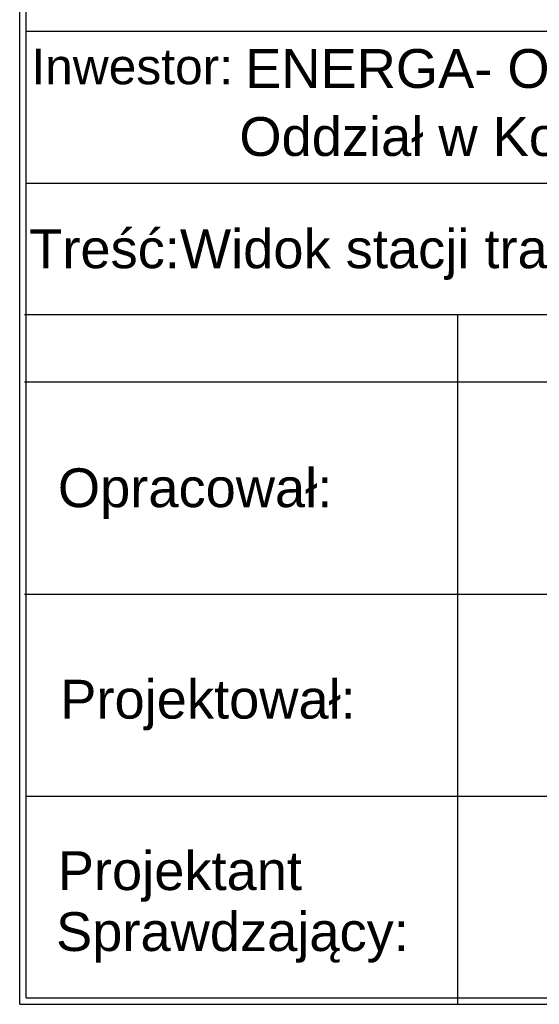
# Model space of a CAD drawing. Header units: centimetres. Extents: x -7 to 187, y -110 to 8.
# Tile 1 of 40: x 32 to 62, y -110 to -53. Entities that reach past the tile are written whole.
import ezdxf
from ezdxf.enums import TextEntityAlignment as Align

# ---------------------------------------------------------------- set-up
doc = ezdxf.new("R2010")
doc.units = ezdxf.units.CM
doc.header["$MEASUREMENT"] = 0
doc.styles.add('ARIAL', font='arial.ttf', dxfattribs={"height": 25})

msp = doc.modelspace()

# ---------------------------------------------------------------- linework, layer by layer
at = {"color": 7}
for p, q in [((31.669, -110.454), (31.674, -21.707)), ((32.049, -110.083), (32.049, -22.088)), ((32.049, -53.192), (186.206, -53.192)), ((32.049, -62.139), (186.202, -62.139)), ((31.958, -69.876), (186.204, -69.876)), ((32.049, -69.876), (186.204, -69.876)), ((57.436, -98.581), (57.437, -69.876)), ((31.958, -73.843), (186.204, -73.843)), ((57.434, -110.456), (57.436, -81.751)), ((31.958, -86.334), (186.202, -86.334)), ((31.669, -98.209), (31.669, -98.209)), ((32.049, -98.209), (186.201, -98.209)), ((31.668, -110.083), (31.669, -110.083)), ((31.668, -110.454), (186.579, -110.464)), ((31.668, -110.454), (186.579, -110.464)), ((32.049, -110.083), (186.2, -110.083))]:
    msp.add_line(p, q, dxfattribs=at)

# ---------------------------------------------------------------- texts
at = {"color": 7, "style": 'ARIAL'}
for s, height, p in [('ENERGA- OPERATOR S.A. z siedzibą w Gdańsku ', 2.28443, (44.928, -55.398)), ('Oddział w Koszalinie; 75-950 Koszalin ul. Morska 10', 2.28443, (44.588, -59.402)), ('Treść:Widok stacji transf.15/0,4 kV typu STNK 32-20/400/Sp', 2.28443, (32.227, -66.007)), ('Opracował:', 2.2844, (33.915, -80.069)), ('Projektował:', 2.28443, (34.053, -92.511)), ('Projektant', 2.2844, (33.907, -102.6)), ('Sprawdzający:', 2.28443, (33.805, -106.185))]:
    msp.add_text(s, height=height, dxfattribs=at).set_placement(p, align=Align.MIDDLE_LEFT)
msp.add_text('Inwestor:', height=2.0941, dxfattribs=at).set_placement((32.35, -56.326))

doc.saveas('drawing.dxf')
